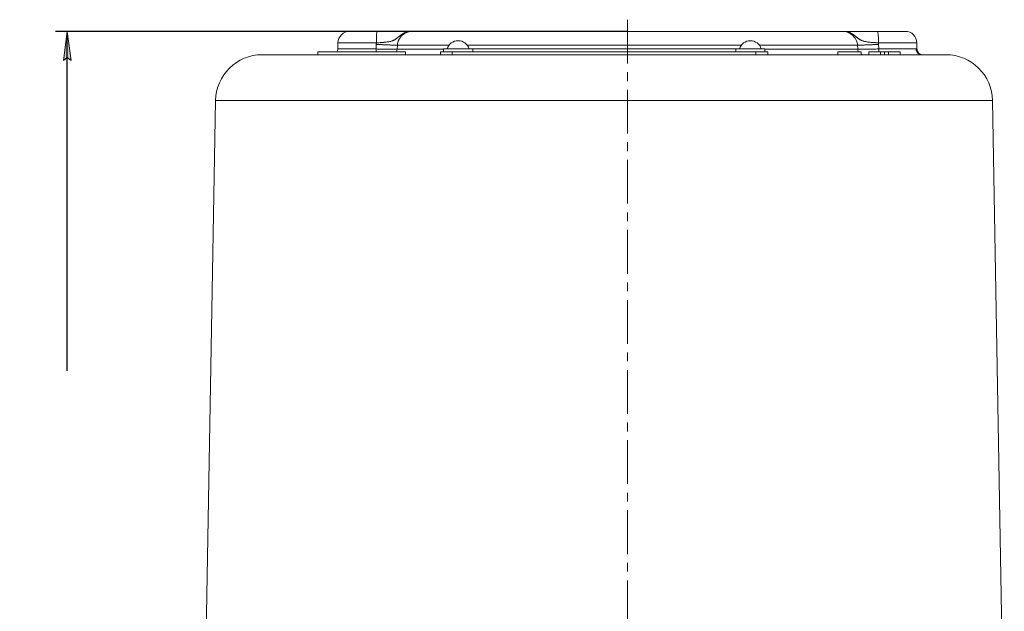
# Model space of a CAD drawing. Header units: millimetres. Extents: x -104 to 382, y -287 to 234.
# Tile 39 of 46: x -104 to 64, y 116 to 218. Entities that reach past the tile are written whole.
import ezdxf

# ---------------------------------------------------------------- set-up
doc = ezdxf.new("R2010")
doc.units = ezdxf.units.MM
for name, pattern in [('K5LT_AXLED', [12, 7.5, -1.5, 1.5, -1.5]), ('K5LT_BASIC', [0]), ('K5LT_THIN', [0])]:
    doc.linetypes.add(name, pattern=pattern)
doc.styles.add('KDIMTEXTSTYLE', font='GOST_AU.SHX', dxfattribs={"width": 0.96, "oblique": 15, "height": 5})
doc.dimstyles.new('KDIMSTYLE (1.00)', dxfattribs={"dimtxt": 5, "dimasz": 1, "dimexe": 2, "dimexo": 0, "dimgap": 1, "dimtad": 1, "dimtxsty": 'KDIMTEXTSTYLE', "dimsah": 1, "dimcen": 0, "dimdle": 1, "dimadec": 0, "dimazin": 0, "dimtfac": 0.667, "dimtmove": 0, "dimatfit": 3, "dimfxl": 1, "dimtvp": 1, "dimtolj": 1, "dimtzin": 0, "dimarcsym": 0})

# ---------------------------------------------------------------- blocks, each defined once
blk = doc.blocks.new('KDIMARROW_01')
blk.add_hatch(color=0).paths.add_polyline_path([(0, 0), (-5, 0.66), (-4.5, 0), (-5, -0.66)])
at = {"color": 0, "linetype": 'K5LT_THIN', "lineweight": 18}
for p, q in [((-4.5, 0), (-5, 0.66)), ((-5, 0.66), (0, 0)), ((0, 0), (-5, -0.66)), ((-5, -0.66), (-4.5, 0)), ((0, 0), (-1, 0))]:
    blk.add_line(p, q, dxfattribs=at)

msp = doc.modelspace()

# ---------------------------------------------------------------- linework, layer by layer
at = {"color": 30, "linetype": 'K5LT_AXLED', "lineweight": 18, "true_color": 0xff8000}
msp.add_line((0, -18), (0, 217.5), dxfattribs=at)
at = {"color": 150, "linetype": 'K5LT_BASIC', "lineweight": 20, "true_color": 0x0080ff}
for p, q in [((-42.828, 215.5), (-47.535, 215.5)), ((-36.951, 215.5), (-42.828, 215.5)), ((-37.37, 215.5), (-42.669, 215.5)), ((-37.377, 215.5), (-37.258, 215.5)), ((-36.951, 215.5), (-36.953, 215.5)), ((-36.947, 215.5), (-36.951, 215.5)), ((-36.947, 215.5), (-36.951, 215.5)), ((-36.947, 215.5), (36.947, 215.5)), ((42.828, 215.5), (36.947, 215.5)), ((36.947, 215.5), (36.953, 215.5)), ((37.271, 215.5), (37.09, 215.5)), ((37.383, 215.5), (37.351, 215.5)), ((37.383, 215.5), (42.659, 215.5)), ((47.535, 215.5), (42.828, 215.5)), ((-49.534, 213.535), (-49.553, 212.483)), ((-26.463, 212.5), (-31.463, 212.5)), ((-31.463, 212), (-31.463, 212.5)), ((18.537, 212.5), (-26.463, 212.5)), ((23.537, 212.5), (18.537, 212.5)), ((23.537, 212), (23.537, 212.5)), ((49.534, 213.535), (49.551, 212.438)), ((49.551, 212.438), (49.551, 212.438)), ((44.413, 211.5), (-62.491, 211.5)), ((-38, 212), (-53, 212)), ((-53, 211.5), (-53, 212)), ((-38, 211.5), (-38, 212)), ((-38, 211.5), (-37.503, 211.5)), ((-32, 211.5), (-32, 212)), ((-30, 212), (-32, 212)), ((22, 212), (-30, 212)), ((24, 212), (22, 212)), ((24, 211.5), (24, 212)), ((36, 211.5), (36, 212)), ((40, 212), (36, 212)), ((40, 211.5), (40, 212)), ((43.333, 212), (41.333, 212)), ((41.333, 211.5), (41.333, 212)), ((43.333, 211.5), (43.333, 212)), ((44, 212), (43.333, 212)), ((44, 212), (44, 211.5)), ((44.667, 212), (44, 212)), ((54.491, 211.5), (44.413, 211.5)), ((46.667, 212), (44.667, 212)), ((44.667, 211.5), (44.667, 212)), ((46.667, 211.5), (46.667, 212)), ((-70.49, 203.64), (-72.493, 88.904)), ((62.49, 203.64), (64.493, 88.904))]:
    msp.add_line(p, q, dxfattribs=at)
at = {"color": 7, "linetype": 'K5LT_THIN', "lineweight": 18}
for p, q in [((-42.996, 212.483), (-49.553, 212.483)), ((-49.534, 213.535), (-42.958, 213.535)), ((-42.971, 213.27), (-42.996, 212.483)), ((-39.402, 212.448), (-39.367, 213.131)), ((-31.463, 212.448), (-39.402, 212.448)), ((-39.367, 213.131), (-30.514, 213.131)), ((-27.412, 213.131), (19.486, 213.131)), ((-26.463, 212), (-26.463, 212.5)), ((18.537, 212), (18.537, 212.5)), ((22.588, 213.131), (39.367, 213.131)), ((39.402, 212.448), (23.537, 212.448)), ((39.367, 213.131), (39.402, 212.448)), ((42.958, 213.535), (49.534, 213.535)), ((42.996, 212.483), (42.971, 213.27)), ((49.364, 212.483), (42.996, 212.483)), ((49.551, 212.438), (49.551, 212.438)), ((-30, 211.5), (-30, 212)), ((22, 211.5), (22, 212)), ((-70.49, 203.64), (51.033, 203.64)), ((51.033, 203.64), (62.49, 203.64))]:
    msp.add_line(p, q, dxfattribs=at)
at = {"color": 150, "linetype": 'K5LT_BASIC', "lineweight": 20, "true_color": 0x0080ff}
for centre, radius, start, end in [((-47.535, 213.5), 2, 90, 179), ((47.535, 213.5), 2, 1, 90), ((-50.553, 212.5), 1, 330, 359), ((-28.963, 211.951), 1.949, 16.38967, 163.64169), ((21.037, 211.951), 1.949, 16.38967, 163.64169), ((-62.491, 203.5), 8, 90, 179), ((54.491, 203.5), 8, 1, 90)]:
    msp.add_arc(centre, radius, start, end, dxfattribs=at)
at = {"color": 7, "linetype": 'K5LT_THIN', "lineweight": 18}
for centre, major_axis, ratio, start_param, end_param in [((-42.828, 213.5), (0, 2), 0.065163, 0, 1.553343), ((42.828, 213.5), (0, 2), 0.065163, 4.7298423, 6.2831853), ((-43.067, 212.5), (0, 1), 0.0703779, 4.1887405, 4.6949357), ((-40.369, 212.5), (0, -1), 0.9690523, 1.0471401, 1.5184364), ((40.369, 212.5), (0, -1), 0.9690523, 4.7647489, 5.2360452), ((43.067, 212.5), (0, -1), 0.0703779, 4.7298423, 5.2360368), ((50.337, 212.5), (0, -1), 0.9732533, 4.7298423, 6.2831853), ((40.369, 212.5), (0, -1), 0.9690523, 5.8917816, 6.2831853)]:
    msp.add_ellipse(centre, major_axis=major_axis, ratio=ratio, start_param=start_param, end_param=end_param, dxfattribs=at)
at = {"color": 150, "linetype": 'K5LT_BASIC', "lineweight": 20, "true_color": 0x0080ff}
for points, knots in [([(-42.958, 213.535), (-42.809, 213.542), (-42.537, 213.555), (-42.182, 213.577), (-41.91, 213.598), (-41.702, 213.616), (-41.498, 213.635), (-41.256, 213.663), (-40.972, 213.703), (-40.69, 213.755), (-40.46, 213.811), (-40.282, 213.865), (-40.137, 213.918), (-40.001, 213.976), (-39.874, 214.039), (-39.758, 214.106), (-39.655, 214.172), (-39.559, 214.239), (-39.468, 214.307), (-39.379, 214.377), (-39.296, 214.443), (-39.22, 214.505), (-39.152, 214.561), (-39.084, 214.617), (-39.004, 214.682), (-38.904, 214.76), (-38.799, 214.839), (-38.708, 214.905), (-38.64, 214.953), (-38.577, 214.997), (-38.5, 215.049), (-38.404, 215.108), (-38.304, 215.164), (-38.206, 215.217), (-38.111, 215.264), (-38.014, 215.308), (-37.93, 215.342), (-37.852, 215.37), (-37.783, 215.392), (-37.721, 215.41), (-37.659, 215.426), (-37.584, 215.443), (-37.494, 215.461), (-37.401, 215.475), (-37.319, 215.484), (-37.25, 215.489), (-37.185, 215.493), (-37.114, 215.497), (-37.032, 215.5), (-36.976, 215.5), (-36.947, 215.5)], [0, 0, 0, 0, 0.0873877, 0.1598778, 0.2106269, 0.2516993, 0.2881482, 0.3390448, 0.4076605, 0.4771773, 0.5343614, 0.5735423, 0.610278, 0.6448348, 0.6782813, 0.7076659, 0.7325628, 0.7543026, 0.7754835, 0.7942431, 0.8109344, 0.8243168, 0.8358341, 0.8457764, 0.8574801, 0.871373, 0.8848213, 0.8936382, 0.8989799, 0.9037137, 0.9104318, 0.9171908, 0.9226639, 0.9264699, 0.9307316, 0.9342493, 0.9372674, 0.9395102, 0.9421088, 0.9444381, 0.9467327, 0.9500787, 0.9549697, 0.9610506, 0.9670157, 0.9723577, 0.9772935, 0.9833369, 0.9909057, 1, 1, 1, 1]), ([(50.337, 211.5), (50.342, 211.5), (50.345, 211.5), (50.351, 211.5), (50.352, 211.5), (50.351, 211.5), (50.35, 211.5), (50.341, 211.501), (50.335, 211.501), (50.32, 211.504), (50.309, 211.505), (50.279, 211.512), (50.261, 211.516), (50.212, 211.53), (50.178, 211.541), (50.116, 211.568), (50.09, 211.58), (50.027, 211.613), (49.987, 211.638), (49.935, 211.676), (49.923, 211.686), (49.895, 211.708), (49.879, 211.722), (49.849, 211.749), (49.835, 211.763), (49.794, 211.805), (49.769, 211.835), (49.722, 211.898), (49.699, 211.933), (49.658, 212.006), (49.64, 212.044), (49.607, 212.124), (49.594, 212.165), (49.572, 212.249), (49.564, 212.292), (49.554, 212.369), (49.552, 212.404), (49.551, 212.438)], [0, 0, 0, 0, 1.5975185, 1.5975185, 3.195037, 3.195037, 4.7925554, 4.7925554, 6.3900739, 6.3900739, 8.0761749, 8.0761749, 9.7622759, 9.7622759, 11.847626, 11.847626, 13.0714661, 13.0714661, 14.7922167, 14.7922167, 15.333426, 15.333426, 16.013742, 16.013742, 16.6730988, 16.6730988, 17.8782661, 17.8782661, 19.1371308, 19.1371308, 20.4121327, 20.4121327, 21.6996228, 21.6996228, 22.9840205, 22.9840205, 24, 24, 24, 24])]:
    msp.add_open_spline(points, degree=3, knots=knots, dxfattribs=at)
at = {"color": 7, "linetype": 'K5LT_THIN', "lineweight": 18}
for points, knots in [([(-39.367, 213.131), (-39.363, 213.218), (-39.344, 213.381), (-39.293, 213.607), (-39.228, 213.804), (-39.151, 213.984), (-39.064, 214.15), (-38.967, 214.307), (-38.862, 214.453), (-38.749, 214.589), (-38.634, 214.712), (-38.51, 214.83), (-38.372, 214.946), (-38.21, 215.066), (-38.03, 215.18), (-37.835, 215.283), (-37.645, 215.364), (-37.472, 215.421), (-37.325, 215.459), (-37.193, 215.483), (-37.068, 215.497), (-36.987, 215.5), (-36.947, 215.5)], [0, 0, 0, 0, 0.0692111, 0.1284538, 0.1810372, 0.2305866, 0.2804447, 0.3263297, 0.3730453, 0.4179439, 0.4619983, 0.5027948, 0.5497469, 0.6012913, 0.6596292, 0.718391, 0.7795153, 0.8324141, 0.8763994, 0.9168689, 0.9580691, 1, 1, 1, 1]), ([(36.947, 215.5), (36.95, 215.5), (36.957, 215.5), (36.973, 215.5), (37.006, 215.5), (37.064, 215.498), (37.149, 215.494), (37.246, 215.488), (37.343, 215.482), (37.44, 215.471), (37.531, 215.455), (37.608, 215.438), (37.681, 215.42), (37.758, 215.399), (37.842, 215.373), (37.93, 215.342), (38.026, 215.303), (38.126, 215.257), (38.218, 215.211), (38.283, 215.176), (38.33, 215.15), (38.366, 215.129), (38.403, 215.107), (38.444, 215.082), (38.492, 215.053), (38.545, 215.018), (38.6, 214.982), (38.657, 214.942), (38.719, 214.898), (38.79, 214.846), (38.868, 214.787), (38.953, 214.721), (39.039, 214.652), (39.131, 214.578), (39.223, 214.502), (39.321, 214.422), (39.423, 214.341), (39.536, 214.255), (39.647, 214.177), (39.762, 214.103), (39.877, 214.038), (40, 213.976), (40.133, 213.919), (40.28, 213.865), (40.46, 213.811), (40.668, 213.76), (40.909, 213.714), (41.162, 213.675), (41.426, 213.643), (41.69, 213.616), (41.937, 213.596), (42.172, 213.579), (42.408, 213.563), (42.636, 213.551), (42.823, 213.541), (42.922, 213.537), (42.958, 213.535)], [0, 0, 0, 0, 0.0009758, 0.0022266, 0.0049131, 0.0107443, 0.0184004, 0.0274913, 0.0353703, 0.0424456, 0.0472771, 0.0507505, 0.0535936, 0.0566965, 0.0599243, 0.062952, 0.0662149, 0.07017, 0.0739132, 0.0770924, 0.0791418, 0.0812902, 0.0834097, 0.0857839, 0.0890154, 0.0929436, 0.0974899, 0.102172, 0.1079055, 0.1149583, 0.1241299, 0.1344874, 0.1468239, 0.1602193, 0.1766868, 0.193874, 0.2152559, 0.2388212, 0.2676264, 0.2937625, 0.3244436, 0.3547061, 0.3884508, 0.4265038, 0.4669752, 0.5223584, 0.5763222, 0.6342835, 0.6925725, 0.748245, 0.8019227, 0.8447266, 0.8901272, 0.9415658, 0.9789351, 1, 1, 1, 1]), ([(36.947, 215.5), (37.007, 215.5), (37.13, 215.493), (37.322, 215.461), (37.514, 215.409), (37.708, 215.339), (37.914, 215.244), (38.137, 215.117), (38.375, 214.948), (38.6, 214.75), (38.793, 214.542), (38.948, 214.337), (39.082, 214.122), (39.208, 213.863), (39.32, 213.529), (39.36, 213.272), (39.367, 213.131)], [0, 0, 0, 0, 0.0633714, 0.1243335, 0.1839554, 0.2419822, 0.3008233, 0.3706972, 0.4479906, 0.5287596, 0.6017165, 0.6654911, 0.7259687, 0.796045, 0.8880358, 1, 1, 1, 1]), ([(-39.402, 212.448), (-39.462, 212.448), (-39.627, 212.448), (-39.979, 212.45), (-40.377, 212.454), (-40.75, 212.457), (-41.106, 212.461), (-41.496, 212.465), (-41.961, 212.47), (-42.476, 212.476), (-42.827, 212.48), (-42.996, 212.483)], [0, 0, 0, 0, 0.1465831, 0.2931663, 0.418068, 0.5189318, 0.5957575, 0.6808468, 0.7876483, 0.8975728, 1, 1, 1, 1]), ([(-42.971, 213.27), (-42.713, 213.258), (-42.238, 213.235), (-41.637, 213.207), (-41.175, 213.188), (-40.811, 213.173), (-40.456, 213.159), (-40.106, 213.147), (-39.783, 213.137), (-39.53, 213.132), (-39.412, 213.131), (-39.367, 213.131)], [0, 0, 0, 0, 0.1543102, 0.2875422, 0.3806843, 0.4667063, 0.5511746, 0.6603391, 0.7762539, 0.8918868, 1, 1, 1, 1]), ([(-42.971, 213.27), (-42.693, 213.257), (-42.199, 213.233), (-41.577, 213.205), (-41.144, 213.186), (-40.808, 213.173), (-40.488, 213.16), (-40.146, 213.148), (-39.817, 213.138), (-39.545, 213.132), (-39.416, 213.131), (-39.367, 213.131)], [0, 0, 0, 0, 0.1667944, 0.2988307, 0.396109, 0.4622416, 0.543072, 0.6469279, 0.7606016, 0.8810681, 1, 1, 1, 1]), ([(42.971, 213.27), (42.713, 213.258), (42.237, 213.235), (41.636, 213.207), (41.173, 213.187), (40.809, 213.173), (40.454, 213.159), (40.104, 213.147), (39.782, 213.137), (39.529, 213.132), (39.412, 213.131), (39.367, 213.131)], [0, 0, 0, 0, 0.1543263, 0.287768, 0.3811071, 0.4672896, 0.5517241, 0.6609005, 0.776859, 0.8923162, 1, 1, 1, 1]), ([(42.971, 213.27), (42.693, 213.257), (42.199, 213.233), (41.578, 213.205), (41.144, 213.186), (40.809, 213.173), (40.488, 213.16), (40.147, 213.148), (39.817, 213.138), (39.545, 213.132), (39.416, 213.131), (39.367, 213.131)], [0, 0, 0, 0, 0.1667374, 0.2987395, 0.3960063, 0.462132, 0.5429387, 0.6467407, 0.7603753, 0.8808999, 1, 1, 1, 1]), ([(42.996, 212.483), (42.684, 212.479), (42.146, 212.472), (41.509, 212.465), (41.069, 212.46), (40.675, 212.457), (40.214, 212.452), (39.724, 212.449), (39.486, 212.448), (39.402, 212.448)], [0, 0, 0, 0, 0.1885809, 0.3263426, 0.4109084, 0.4935339, 0.6199203, 0.7946535, 1, 1, 1, 1]), ([(42.971, 213.27), (42.97, 213.3), (42.967, 213.358), (42.964, 213.437), (42.961, 213.496), (42.959, 213.525), (42.958, 213.535)], [0, 0, 0, 0, 0.3333333, 0.6666667, 0.8888889, 1, 1, 1, 1]), ([(49.551, 212.438), (49.551, 212.444), (49.541, 212.46), (49.485, 212.478), (49.403, 212.483), (49.364, 212.483)], [0.83503768, 0.83503768, 0.83503768, 0.83503768, 0.87116587, 0.94796416, 1, 1, 1, 1])]:
    msp.add_open_spline(points, degree=3, knots=knots, dxfattribs=at)
for points in [[(-42.958, 213.535), (-42.96, 213.505), (-42.963, 213.447), (-42.967, 213.358), (-42.97, 213.3), (-42.971, 213.27)], [(49.551, 212.432), (49.551, 212.434), (49.551, 212.436), (49.551, 212.438)]]:
    msp.add_open_spline(points, degree=3, dxfattribs=at)

# ---------------------------------------------------------------- dimensions: what is measured, and where the dimension line sits
at = {"color": 7}
msp.add_linear_dim(base=(-95.856, 215.5), p1=(0, -16), p2=(0, 215.5), angle=90, location=(-95.856, 99.75), dimstyle='KDIMSTYLE (1.00)', override={"dimexo": 0, "dimpost": '\\H5.0;\\W0.965;\\Q15;<>', "dimblk1": 'KDIMARROW_01', "dimblk2": 'KDIMARROW_01', "dimse1": 0, "dimse2": 0, "dimclrt": 7, "dimtolj": 1}, dxfattribs=at).render()

doc.saveas('drawing.dxf')
